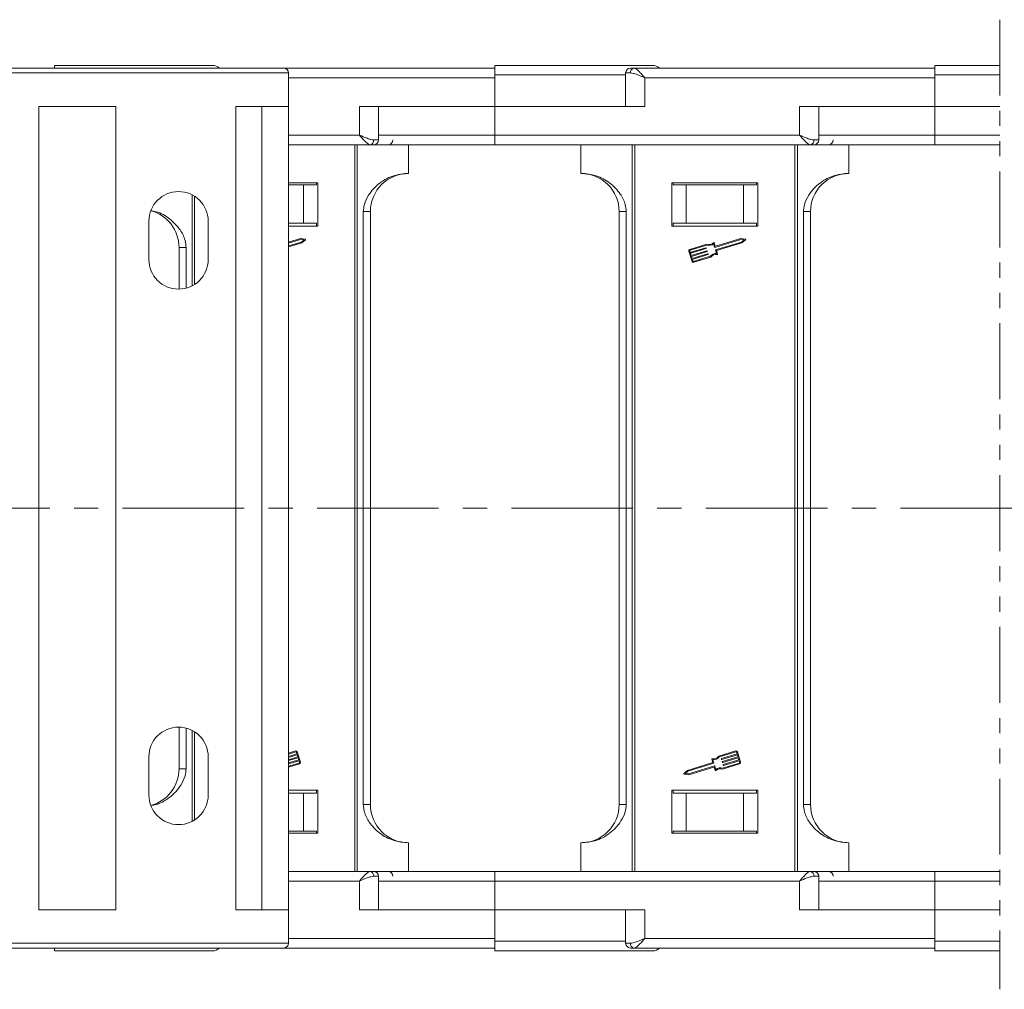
# Model space of a CAD drawing. Header units: millimetres. Extents: x 3104 to 4027, y -212 to 440.
# Tile 10 of 39: x 3598 to 3700, y -52 to 49. Entities that reach past the tile are written whole.
import ezdxf

# ---------------------------------------------------------------- set-up
doc = ezdxf.new("R2010")
doc.units = ezdxf.units.MM
doc.linetypes.add('CENTERX2', pattern=[20.32, 12.7, -2.54, 2.54, -2.54])
doc.linetypes.add('PHANTOM2', pattern=[31.75, 15.875, -3.175, 3.175, -3.175, 3.175, -3.175])

msp = doc.modelspace()

# ---------------------------------------------------------------- linework, layer by layer
at = {"color": 3, "linetype": 'PHANTOM2', "lineweight": 9, "ltscale": 0.5}
msp.add_line((3699.973, 49.082), (3699.968, -52.314), dxfattribs=at)
at = {"color": 7, "linetype": 'Continuous', "lineweight": 15}
for p, q in [((3625.145, 44.007), (3584.998, 44.007)), ((3584.998, 43.507), (3625.645, 43.507)), ((3647.195, 44.007), (3625.145, 44.007)), ((3625.645, 40.007), (3625.645, 43.507)), ((3647.195, 43.307), (3647.195, 43.007)), ((3660.871, 43.307), (3647.195, 43.307)), ((3660.871, 43.507), (3660.871, 40.007)), ((3661.381, 43.507), (3660.871, 43.507)), ((3693.195, 44.007), (3661.753, 44.007)), ((3693.195, 43.307), (3693.195, 43.007)), ((3699.972, 43.307), (3693.195, 43.307)), ((3625.645, 43.007), (3647.195, 43.007)), ((3647.195, 43.007), (3647.195, 40.007)), ((3662.871, 40.007), (3662.871, 43.007)), ((3662.871, 43.007), (3693.195, 43.007)), ((3693.195, 43.007), (3693.195, 40.007)), ((3599.551, 40.007), (3599.551, -1.993)), ((3607.58, 40.007), (3599.551, 40.007)), ((3607.58, -1.993), (3607.58, 40.007)), ((3625.645, 40.007), (3620.125, 40.007)), ((3620.125, 40.007), (3620.125, -1.993)), ((3622.835, -1.993), (3622.835, 40.007)), ((3625.645, -1.993), (3625.645, 40.007)), ((3647.195, 40.007), (3633.05, 40.007)), ((3633.05, 40.007), (3633.05, 37.007)), ((3635.05, 36.507), (3635.05, 40.007)), ((3647.195, 37.007), (3647.195, 40.007)), ((3647.195, 40.007), (3662.871, 40.007)), ((3679.05, 40.007), (3679.05, 37.007)), ((3693.195, 40.007), (3679.05, 40.007)), ((3681.05, 36.507), (3681.05, 40.007)), ((3693.195, 37.007), (3693.195, 40.007)), ((3693.195, 40.007), (3699.972, 40.007)), ((3633.05, 37.007), (3625.645, 37.007)), ((3635.05, 36.507), (3634.541, 36.507)), ((3647.195, 37.007), (3635.05, 37.007)), ((3679.05, 37.007), (3647.195, 37.007)), ((3647.195, 36.007), (3647.195, 37.007)), ((3681.05, 36.507), (3680.541, 36.507)), ((3693.195, 37.007), (3681.05, 37.007)), ((3699.972, 37.007), (3693.195, 37.007)), ((3693.195, 36.007), (3693.195, 37.007)), ((3634.168, 36.007), (3625.645, 36.007)), ((3632.561, 36.007), (3632.561, -1.993)), ((3632.824, -1.993), (3632.824, 36.007)), ((3634.304, 36.007), (3638.195, 36.007)), ((3638.195, 36.007), (3638.195, 33.007)), ((3680.168, 36.007), (3647.195, 36.007)), ((3656.195, 33.007), (3656.195, 36.007)), ((3661.566, 36.007), (3661.566, -1.993)), ((3661.829, -1.993), (3661.829, 36.007)), ((3678.561, 36.007), (3678.561, -1.993)), ((3678.824, -1.993), (3678.824, 36.007)), ((3680.304, 36.007), (3684.195, 36.007)), ((3684.195, 36.007), (3684.195, 33.007)), ((3699.972, 36.007), (3693.195, 36.007)), ((3628.695, 32.007), (3625.645, 32.007)), ((3628.546, 32.007), (3628.546, 31.807)), ((3628.695, 27.507), (3628.695, 32.007)), ((3674.695, 32.007), (3665.695, 32.007)), ((3665.695, 32.007), (3665.695, 27.507)), ((3665.844, 31.807), (3665.844, 32.007)), ((3674.546, 32.007), (3674.546, 31.807)), ((3674.695, 27.507), (3674.695, 32.007)), ((3627.195, 31.807), (3625.645, 31.807)), ((3627.195, 27.807), (3627.195, 31.807)), ((3627.195, 31.807), (3628.546, 31.807)), ((3665.844, 31.807), (3667.195, 31.807)), ((3667.195, 31.807), (3667.195, 27.807)), ((3673.195, 31.807), (3667.195, 31.807)), ((3673.195, 27.807), (3673.195, 31.807)), ((3673.195, 31.807), (3674.546, 31.807)), ((3615.566, 30.762), (3615.566, 21.252)), ((3615.829, 21.404), (3615.829, 30.61)), ((3633.457, 29.007), (3633.457, -1.993)), ((3634.195, 29.007), (3633.457, 29.007)), ((3634.195, -1.993), (3634.195, 29.007)), ((3660.934, 29.007), (3660.195, 29.007)), ((3660.195, 29.007), (3660.195, -1.993)), ((3660.934, -1.993), (3660.934, 29.007)), ((3679.457, 29.007), (3679.457, -1.993)), ((3680.195, 29.007), (3679.457, 29.007)), ((3680.195, -1.993), (3680.195, 29.007)), ((3611.045, 28.007), (3611.045, 24.007)), ((3617.245, 24.007), (3617.245, 28.007)), ((3627.195, 27.807), (3625.645, 27.807)), ((3628.546, 27.807), (3627.195, 27.807)), ((3628.546, 27.507), (3628.546, 27.807)), ((3667.195, 27.807), (3665.844, 27.807)), ((3665.844, 27.807), (3665.844, 27.507)), ((3673.195, 27.807), (3667.195, 27.807)), ((3674.546, 27.807), (3673.195, 27.807)), ((3674.546, 27.507), (3674.546, 27.807)), ((3625.645, 27.507), (3628.695, 27.507)), ((3665.695, 27.507), (3674.695, 27.507)), ((3626.894, 26.195), (3625.645, 25.815)), ((3626.903, 26.1), (3625.645, 25.717)), ((3625.645, 25.423), (3626.985, 25.83)), ((3625.645, 25.324), (3627.03, 25.746)), ((3627.381, 26.143), (3626.894, 26.195)), ((3627.261, 26.062), (3626.903, 26.1)), ((3626.985, 25.83), (3627.261, 26.062)), ((3627.03, 25.746), (3627.406, 26.061)), ((3670.129, 25.734), (3670.228, 25.409)), ((3672.903, 26.1), (3670.195, 25.276)), ((3672.894, 26.195), (3670.258, 25.393)), ((3670.277, 25.006), (3672.985, 25.83)), ((3670.372, 24.937), (3673.03, 25.746)), ((3673.381, 26.143), (3672.894, 26.195)), ((3673.261, 26.062), (3672.903, 26.1)), ((3672.985, 25.83), (3673.261, 26.062)), ((3673.03, 25.746), (3673.406, 26.061)), ((3614.934, 25.257), (3614.195, 25.257)), ((3614.195, 25.257), (3614.195, 20.907)), ((3614.934, 21.009), (3614.934, 25.257)), ((3667.479, 24.891), (3667.808, 23.812)), ((3667.569, 24.918), (3667.624, 24.739)), ((3669.355, 25.609), (3667.573, 25.067)), ((3669.355, 25.511), (3667.6, 24.977)), ((3667.624, 24.739), (3669.253, 25.235)), ((3669.28, 25.145), (3667.651, 24.649)), ((3667.72, 24.424), (3669.349, 24.92)), ((3669.376, 24.83), (3667.747, 24.334)), ((3669.282, 25.219), (3669.296, 25.174)), ((3669.378, 24.904), (3669.392, 24.859)), ((3670.166, 25.291), (3670.06, 25.639)), ((3670.367, 24.629), (3670.261, 24.977)), ((3670.478, 24.589), (3670.372, 24.937)), ((3667.651, 24.649), (3667.72, 24.424)), ((3667.747, 24.334), (3667.815, 24.109)), ((3667.815, 24.109), (3669.444, 24.605)), ((3669.472, 24.515), (3667.843, 24.02)), ((3667.843, 24.02), (3667.897, 23.84)), ((3667.956, 23.809), (3669.71, 24.343)), ((3667.983, 23.719), (3669.766, 24.261)), ((3669.474, 24.59), (3669.487, 24.545)), ((3599.551, -1.993), (3599.551, -43.993)), ((3607.58, -43.993), (3607.58, -1.993)), ((3620.125, -1.993), (3620.125, -43.993)), ((3622.835, -43.993), (3622.835, -1.993)), ((3625.645, -43.993), (3625.645, -1.993)), ((3632.561, -1.993), (3632.561, -39.993)), ((3632.824, -39.993), (3632.824, -1.993)), ((3633.457, -1.993), (3633.457, -32.993)), ((3634.195, -32.993), (3634.195, -1.993)), ((3660.195, -1.993), (3660.195, -32.993)), ((3660.934, -32.993), (3660.934, -1.993)), ((3661.566, -1.993), (3661.566, -39.993)), ((3661.829, -39.993), (3661.829, -1.993)), ((3678.561, -1.993), (3678.561, -39.993)), ((3678.824, -39.993), (3678.824, -1.993)), ((3679.457, -1.993), (3679.457, -32.993)), ((3680.195, -32.993), (3680.195, -1.993)), ((3614.195, -24.893), (3614.195, -29.243)), ((3614.934, -29.243), (3614.934, -24.995)), ((3615.566, -25.238), (3615.566, -34.748)), ((3615.829, -34.596), (3615.829, -25.39)), ((3626.377, -27.392), (3625.645, -27.615)), ((3626.405, -27.482), (3625.645, -27.713)), ((3625.645, -27.959), (3626.518, -27.693)), ((3626.545, -27.783), (3625.645, -28.057)), ((3626.518, -27.693), (3626.463, -27.514)), ((3626.614, -28.008), (3626.545, -27.783)), ((3626.881, -28.565), (3626.553, -27.486)), ((3672.377, -27.392), (3670.595, -27.935)), ((3672.405, -27.482), (3670.65, -28.016)), ((3670.889, -28.189), (3672.518, -27.693)), ((3672.545, -27.783), (3670.916, -28.279)), ((3672.518, -27.693), (3672.463, -27.514)), ((3672.614, -28.008), (3672.545, -27.783)), ((3672.881, -28.565), (3672.553, -27.486)), ((3611.045, -27.993), (3611.045, -31.993)), ((3617.245, -31.993), (3617.245, -27.993)), ((3625.645, -28.303), (3626.614, -28.008)), ((3626.641, -28.098), (3625.645, -28.401)), ((3625.645, -28.646), (3626.71, -28.323)), ((3626.737, -28.412), (3625.645, -28.745)), ((3625.645, -28.99), (3626.76, -28.651)), ((3625.645, -29.088), (3626.788, -28.741)), ((3626.71, -28.323), (3626.641, -28.098)), ((3626.792, -28.592), (3626.737, -28.412)), ((3669.989, -28.61), (3667.33, -29.42)), ((3670.084, -28.68), (3667.376, -29.504)), ((3669.883, -28.263), (3669.989, -28.61)), ((3669.994, -28.303), (3670.099, -28.651)), ((3670.887, -28.263), (3670.873, -28.218)), ((3670.983, -28.578), (3670.969, -28.533)), ((3670.985, -28.504), (3672.614, -28.008)), ((3671.005, -29.283), (3672.788, -28.741)), ((3671.006, -29.185), (3672.76, -28.651)), ((3672.641, -28.098), (3671.012, -28.594)), ((3671.08, -28.818), (3672.71, -28.323)), ((3672.737, -28.412), (3671.108, -28.908)), ((3672.71, -28.323), (3672.641, -28.098)), ((3672.792, -28.592), (3672.737, -28.412)), ((3614.195, -29.243), (3614.934, -29.243)), ((3667.33, -29.42), (3666.955, -29.734)), ((3666.98, -29.817), (3667.467, -29.869)), ((3667.376, -29.504), (3667.1, -29.735)), ((3667.1, -29.735), (3667.458, -29.774)), ((3667.458, -29.774), (3670.166, -28.949)), ((3667.467, -29.869), (3670.103, -29.067)), ((3670.232, -29.408), (3670.133, -29.082)), ((3670.195, -28.965), (3670.301, -29.313)), ((3671.079, -28.893), (3671.065, -28.848)), ((3628.695, -31.493), (3625.645, -31.493)), ((3627.195, -31.793), (3625.645, -31.793)), ((3627.195, -35.793), (3627.195, -31.793)), ((3627.195, -31.793), (3628.546, -31.793)), ((3628.546, -31.793), (3628.546, -31.493)), ((3628.695, -35.993), (3628.695, -31.493)), ((3674.695, -31.493), (3665.695, -31.493)), ((3665.695, -31.493), (3665.695, -35.993)), ((3665.844, -31.493), (3665.844, -31.793)), ((3665.844, -31.793), (3667.195, -31.793)), ((3667.195, -31.793), (3667.195, -35.793)), ((3673.195, -31.793), (3667.195, -31.793)), ((3673.195, -35.793), (3673.195, -31.793)), ((3673.195, -31.793), (3674.546, -31.793)), ((3674.546, -31.793), (3674.546, -31.493)), ((3674.695, -35.993), (3674.695, -31.493)), ((3634.195, -32.993), (3633.457, -32.993)), ((3660.195, -32.993), (3660.934, -32.993)), ((3680.195, -32.993), (3679.457, -32.993)), ((3625.645, -35.793), (3627.195, -35.793)), ((3625.645, -35.993), (3628.695, -35.993)), ((3628.546, -35.793), (3627.195, -35.793)), ((3628.546, -35.793), (3628.546, -35.993)), ((3665.695, -35.993), (3674.695, -35.993)), ((3665.844, -35.793), (3667.195, -35.793)), ((3665.844, -35.993), (3665.844, -35.793)), ((3667.195, -35.793), (3673.195, -35.793)), ((3674.546, -35.793), (3673.195, -35.793)), ((3674.546, -35.793), (3674.546, -35.993)), ((3638.195, -39.993), (3638.195, -36.993)), ((3656.195, -39.993), (3656.195, -36.993)), ((3684.195, -39.993), (3684.195, -36.993)), ((3625.645, -39.993), (3634.168, -39.993)), ((3634.168, -39.993), (3638.195, -39.993)), ((3647.195, -40.993), (3647.195, -39.993)), ((3647.195, -39.993), (3680.168, -39.993)), ((3680.168, -39.993), (3684.195, -39.993)), ((3693.195, -40.993), (3693.195, -39.993)), ((3693.195, -39.993), (3699.969, -39.993)), ((3625.645, -40.993), (3633.05, -40.993)), ((3633.05, -40.993), (3633.05, -43.993)), ((3634.541, -40.493), (3635.05, -40.493)), ((3635.05, -43.993), (3635.05, -40.493)), ((3635.05, -40.993), (3647.195, -40.993)), ((3647.195, -40.993), (3679.05, -40.993)), ((3647.195, -43.993), (3647.195, -40.993)), ((3679.05, -40.993), (3679.05, -43.993)), ((3680.541, -40.493), (3681.05, -40.493)), ((3681.05, -43.993), (3681.05, -40.493)), ((3681.05, -40.993), (3693.195, -40.993)), ((3693.195, -43.993), (3693.195, -40.993)), ((3693.195, -40.993), (3699.969, -40.993)), ((3599.551, -43.993), (3607.58, -43.993)), ((3620.125, -43.993), (3625.645, -43.993)), ((3625.645, -47.493), (3625.645, -43.993)), ((3633.05, -43.993), (3647.195, -43.993)), ((3647.195, -43.993), (3647.195, -46.993)), ((3662.871, -43.993), (3647.195, -43.993)), ((3660.871, -43.993), (3660.871, -47.493)), ((3662.871, -46.993), (3662.871, -43.993)), ((3679.05, -43.993), (3693.195, -43.993)), ((3693.195, -43.993), (3693.195, -46.993)), ((3699.968, -43.993), (3693.195, -43.993)), ((3647.195, -46.993), (3625.645, -46.993)), ((3647.195, -46.993), (3647.195, -47.293)), ((3647.195, -47.293), (3660.871, -47.293)), ((3693.195, -46.993), (3662.871, -46.993)), ((3693.195, -46.993), (3693.195, -47.293)), ((3693.195, -47.293), (3699.968, -47.293)), ((3625.645, -47.493), (3584.998, -47.493)), ((3584.998, -47.993), (3625.145, -47.993)), ((3625.145, -47.993), (3647.195, -47.993)), ((3660.871, -47.493), (3661.381, -47.493)), ((3661.753, -47.993), (3693.195, -47.993))]:
    msp.add_line(p, q, dxfattribs=at)
at = {"color": 1, "linetype": 'CENTERX2', "lineweight": 13}
msp.add_line((3905.48, -1.993), (3394.299, -1.993), dxfattribs=at)
at = {"color": 7, "linetype": 'Continuous', "lineweight": 15}
for centre, radius, start, end in [((3617.695, 43.307), 1, 44.87138, 90), ((3663.695, 43.307), 1, 44.87138, 90), ((3625.145, 43.507), 0.5, 0, 90), ((3661.371, 43.507), 0.5, 90, 180), ((3661.828, 43.562), 0.451, 99.5202, 187.08135), ((3634.093, 36.451), 0.451, 279.5202, 7.08135), ((3634.55, 36.507), 0.5, 270, 0), ((3636.056, 36.507), 0.5, 270, 0), ((3680.093, 36.451), 0.451, 279.5202, 7.08135), ((3680.55, 36.507), 0.5, 270, 0), ((3682.056, 36.507), 0.5, 270, 0), ((3638.195, 29.007), 4, 90, 180), ((3656.195, 29.007), 4, 0, 90), ((3684.195, 29.007), 4, 90, 180), ((3614.145, 28.007), 3.1, 0, 180), ((3610.195, 25.257), 4, 0, 74.70398), ((3627.376, 26.097), 0.047, 309.95116, 83.90824), ((3669.581, 26.27), 0.698, 251.11204, 312.44471), ((3670.084, 25.72), 0.047, 16.9297, 132.44471), ((3673.376, 26.097), 0.047, 309.95116, 83.90824), ((3667.614, 24.932), 0.141, 106.9297, 196.9297), ((3667.614, 24.932), 0.047, 106.9297, 196.9297), ((3669.26, 25.212), 0.0235, 16.9297, 106.9297), ((3669.273, 25.167), 0.0235, 286.9297, 16.9297), ((3669.356, 24.897), 0.0235, 16.9297, 106.9297), ((3669.581, 26.27), 0.792, 253.37041, 307.16635), ((3669.369, 24.853), 0.0235, 286.9297, 16.9297), ((3670.188, 25.298), 0.0235, 196.9297, 286.9297), ((3670.251, 25.415), 0.0235, 196.9297, 286.9297), ((3670.284, 24.984), 0.0235, 106.9297, 196.9297), ((3614.145, 24.007), 3.1, 180, 0), ((3667.942, 23.854), 0.141, 196.9297, 286.9297), ((3667.942, 23.854), 0.047, 196.9297, 286.9297), ((3669.451, 24.583), 0.0235, 16.9297, 106.9297), ((3669.465, 24.538), 0.0235, 286.9297, 16.9297), ((3670.322, 23.839), 0.792, 86.69305, 140.48899), ((3670.322, 23.839), 0.698, 81.41469, 142.74736), ((3670.433, 24.575), 0.047, 261.41469, 16.9297), ((3614.145, -27.993), 3.1, 0, 180), ((3626.418, -27.527), 0.141, 16.9297, 106.9297), ((3626.418, -27.527), 0.047, 16.9297, 106.9297), ((3672.418, -27.527), 0.141, 16.9297, 106.9297), ((3672.418, -27.527), 0.047, 16.9297, 106.9297), ((3626.747, -28.606), 0.047, 286.9297, 16.9297), ((3626.747, -28.606), 0.141, 286.9297, 16.9297), ((3669.928, -28.249), 0.047, 81.41469, 196.9297), ((3670.039, -27.512), 0.698, 261.41469, 322.74736), ((3670.039, -27.512), 0.792, 266.69305, 320.48899), ((3670.077, -28.657), 0.0235, 286.9297, 16.9297), ((3670.896, -28.212), 0.0235, 106.9297, 196.9297), ((3670.909, -28.257), 0.0235, 196.9297, 286.9297), ((3670.992, -28.526), 0.0235, 106.9297, 196.9297), ((3671.005, -28.571), 0.0235, 196.9297, 286.9297), ((3672.747, -28.606), 0.047, 286.9297, 16.9297), ((3672.747, -28.606), 0.141, 286.9297, 16.9297), ((3610.195, -29.243), 4, 285.29602, 0), ((3666.985, -29.77), 0.047, 129.95116, 263.90824), ((3670.11, -29.089), 0.0235, 16.9297, 106.9297), ((3670.173, -28.972), 0.0235, 16.9297, 106.9297), ((3670.276, -29.394), 0.047, 196.9297, 312.44471), ((3670.779, -29.944), 0.792, 73.37041, 127.16635), ((3670.779, -29.944), 0.698, 71.11204, 132.44471), ((3671.087, -28.841), 0.0235, 106.9297, 196.9297), ((3671.101, -28.886), 0.0235, 196.9297, 286.9297), ((3614.145, -31.993), 3.1, 180, 0), ((3638.195, -32.993), 4, 180, 270), ((3656.195, -32.993), 4, 270, 0), ((3684.195, -32.993), 4, 180, 270), ((3634.093, -40.438), 0.451, 352.91869, 80.47981), ((3634.55, -40.493), 0.5, 0, 90), ((3636.056, -40.493), 0.5, 0, 90), ((3680.093, -40.438), 0.451, 352.91869, 80.47981), ((3680.55, -40.493), 0.5, 0, 90), ((3682.056, -40.493), 0.5, 0, 90), ((3617.695, -47.293), 1, 270, 315.47936), ((3625.145, -47.493), 0.5, 270, 0), ((3661.371, -47.493), 0.5, 180, 270), ((3661.828, -47.549), 0.451, 172.91869, 260.47981), ((3663.695, -47.293), 1, 270, 315.47936)]:
    msp.add_arc(centre, radius, start, end, dxfattribs=at)
for points, knots in [([(3617.695, 44.307), (3617.642, 44.307), (3617.531, 44.307), (3616.613, 44.307), (3615.091, 44.307), (3612.945, 44.307), (3610.307, 44.307), (3607.35, 44.307), (3604.274, 44.307), (3602.201, 44.307), (3601.195, 44.307)], [0, 0, 0, 0, 0.11651603, 0.24001133, 0.36864081, 0.5, 0.63135919, 0.75998867, 0.88348397, 1, 1, 1, 1]), ([(3601.195, 44.307), (3601.195, 44.295), (3601.195, 44.271), (3601.195, 44.149), (3601.195, 44.035), (3601.195, 44.007)], [0, 0, 0, 0, 0.4305786, 0.8611572, 1, 1, 1, 1]), ([(3663.695, 44.307), (3663.642, 44.307), (3663.531, 44.307), (3662.613, 44.307), (3661.091, 44.307), (3658.945, 44.307), (3656.307, 44.307), (3653.35, 44.307), (3650.274, 44.307), (3648.201, 44.307), (3647.195, 44.307)], [0, 0, 0, 0, 0.116516, 0.2400113, 0.3686408, 0.5, 0.6313592, 0.7599887, 0.883484, 1, 1, 1, 1]), ([(3647.195, 44.307), (3647.195, 44.296), (3647.195, 44.274), (3647.195, 44.101), (3647.195, 43.848), (3647.195, 43.566), (3647.195, 43.381), (3647.195, 43.307)], [0, 0, 0, 0, 0.2146939, 0.4293877, 0.6440816, 0.8587754, 1, 1, 1, 1]), ([(3699.972, 44.307), (3699.74, 44.307), (3698.522, 44.307), (3696.274, 44.307), (3694.201, 44.307), (3693.195, 44.307)], [0.73050707, 0.73050707, 0.73050707, 0.73050707, 0.75998867, 0.88348397, 1, 1, 1, 1]), ([(3693.195, 44.307), (3693.195, 44.296), (3693.195, 44.274), (3693.195, 44.101), (3693.195, 43.848), (3693.195, 43.566), (3693.195, 43.381), (3693.195, 43.307)], [0, 0, 0, 0, 0.2146939, 0.4293877, 0.6440816, 0.8587754, 1, 1, 1, 1]), ([(3662.871, 43.007), (3662.602, 43.123), (3662.183, 43.304), (3661.685, 43.475), (3661.475, 43.497), (3661.381, 43.507)], [0, 0, 0, 0, 0.4984129, 0.772928, 1, 1, 1, 1]), ([(3661.753, 44.007), (3661.821, 43.99), (3661.965, 43.954), (3662.244, 43.704), (3662.554, 43.374), (3662.765, 43.129), (3662.871, 43.007)], [0, 0, 0, 0, 0.23435025, 0.49819532, 0.74886904, 1, 1, 1, 1]), ([(3633.05, 37.007), (3633.32, 36.891), (3633.738, 36.71), (3634.236, 36.538), (3634.446, 36.517), (3634.541, 36.507)], [0, 0, 0, 0, 0.4984129, 0.772928, 1, 1, 1, 1]), ([(3634.168, 36.007), (3634.1, 36.024), (3633.956, 36.06), (3633.677, 36.31), (3633.368, 36.639), (3633.156, 36.884), (3633.05, 37.007)], [0, 0, 0, 0, 0.2343503, 0.4981953, 0.748869, 1, 1, 1, 1]), ([(3679.05, 37.007), (3679.32, 36.891), (3679.738, 36.71), (3680.236, 36.538), (3680.446, 36.517), (3680.541, 36.507)], [0, 0, 0, 0, 0.4984129, 0.772928, 1, 1, 1, 1]), ([(3680.168, 36.007), (3680.1, 36.024), (3679.956, 36.06), (3679.677, 36.31), (3679.368, 36.639), (3679.156, 36.884), (3679.05, 37.007)], [0, 0, 0, 0, 0.2343503, 0.4981953, 0.748869, 1, 1, 1, 1]), ([(3634.437, 36.007), (3634.431, 36.007), (3634.388, 36.007), (3634.27, 36.007), (3634.168, 36.007)], [0, 0, 0, 0, 0.142198, 1, 1, 1, 1]), ([(3647.195, 36.007), (3646.189, 36.007), (3644.117, 36.007), (3641.035, 36.007), (3638.106, 36.007), (3635.962, 36.007), (3635.027, 36.007), (3634.787, 36.007)], [0, 0, 0, 0, 0.2136251, 0.4400463, 0.6758807, 0.9167199, 1, 1, 1, 1]), ([(3680.437, 36.007), (3680.431, 36.007), (3680.388, 36.007), (3680.27, 36.007), (3680.168, 36.007)], [0, 0, 0, 0, 0.142198, 1, 1, 1, 1]), ([(3693.195, 36.007), (3692.189, 36.007), (3690.117, 36.007), (3687.034, 36.007), (3684.108, 36.007), (3681.999, 36.007), (3681.093, 36.007), (3680.883, 36.007)], [0, 0, 0, 0, 0.2159732, 0.44488312, 0.68330972, 0.92679607, 1, 1, 1, 1]), ([(3638.195, 33.007), (3637.706, 32.965), (3636.638, 32.873), (3635.136, 32.087), (3634.08, 30.962), (3633.537, 29.87), (3633.48, 29.259), (3633.457, 29.007)], [0, 0, 0, 0, 0.21916195, 0.47916588, 0.7354888, 0.89061703, 1, 1, 1, 1]), ([(3660.934, 29.007), (3660.91, 29.26), (3660.848, 29.917), (3660.28, 30.999), (3659.256, 32.064), (3657.812, 32.853), (3656.739, 32.955), (3656.195, 33.007)], [0, 0, 0, 0, 0.1096723, 0.2846477, 0.5192481, 0.7563203, 1, 1, 1, 1]), ([(3684.195, 33.007), (3683.706, 32.965), (3682.638, 32.873), (3681.136, 32.087), (3680.08, 30.962), (3679.537, 29.87), (3679.48, 29.259), (3679.457, 29.007)], [0, 0, 0, 0, 0.219162, 0.4791659, 0.7354888, 0.890617, 1, 1, 1, 1]), ([(3614.934, 25.257), (3614.91, 25.51), (3614.848, 26.167), (3614.281, 27.252), (3613.252, 28.299), (3612.145, 28.969), (3611.435, 29.059), (3611.25, 29.083)], [0, 0, 0, 0, 0.13058342, 0.33892111, 0.61825252, 0.90052692, 1, 1, 1, 1]), ([(3611.267, -33.084), (3611.393, -33.069), (3612.094, -32.983), (3613.25, -32.303), (3614.311, -31.201), (3614.853, -30.106), (3614.91, -29.495), (3614.934, -29.243)], [0, 0, 0, 0, 0.0678379, 0.3782298, 0.6842273, 0.8694189, 1, 1, 1, 1]), ([(3633.457, -32.993), (3633.48, -33.246), (3633.542, -33.903), (3634.11, -34.985), (3635.134, -36.05), (3636.578, -36.839), (3637.651, -36.941), (3638.195, -36.993)], [0, 0, 0, 0, 0.1096723, 0.2846477, 0.5192481, 0.7563203, 1, 1, 1, 1]), ([(3656.195, -36.993), (3656.684, -36.951), (3657.752, -36.859), (3659.254, -36.073), (3660.31, -34.948), (3660.853, -33.856), (3660.91, -33.246), (3660.934, -32.993)], [0, 0, 0, 0, 0.219162, 0.4791659, 0.7354888, 0.890617, 1, 1, 1, 1]), ([(3679.457, -32.993), (3679.48, -33.246), (3679.542, -33.903), (3680.11, -34.985), (3681.134, -36.05), (3682.578, -36.839), (3683.651, -36.941), (3684.195, -36.993)], [0, 0, 0, 0, 0.1096723, 0.2846477, 0.5192481, 0.7563203, 1, 1, 1, 1]), ([(3633.05, -40.993), (3633.156, -40.871), (3633.368, -40.626), (3633.677, -40.296), (3633.956, -40.046), (3634.1, -40.01), (3634.168, -39.993)], [0, 0, 0, 0, 0.2511309, 0.5018046, 0.7656407, 1, 1, 1, 1]), ([(3634.168, -39.993), (3634.272, -39.993), (3634.38, -39.993), (3634.42, -39.993), (3634.422, -39.993)], [0, 0, 0, 0, 0.957912, 1, 1, 1, 1]), ([(3634.772, -39.993), (3635.017, -39.993), (3635.957, -39.993), (3638.106, -39.993), (3641.035, -39.993), (3644.117, -39.993), (3646.189, -39.993), (3647.195, -39.993)], [0, 0, 0, 0, 0.0847706, 0.3252182, 0.5606691, 0.7867222, 1, 1, 1, 1]), ([(3679.05, -40.993), (3679.156, -40.871), (3679.368, -40.626), (3679.677, -40.296), (3679.956, -40.046), (3680.1, -40.01), (3680.168, -39.993)], [0, 0, 0, 0, 0.2511309, 0.5018046, 0.7656407, 1, 1, 1, 1]), ([(3680.168, -39.993), (3680.272, -39.993), (3680.38, -39.993), (3680.42, -39.993), (3680.422, -39.993)], [0, 0, 0, 0, 0.957912, 1, 1, 1, 1]), ([(3680.772, -39.993), (3681.017, -39.993), (3681.957, -39.993), (3684.106, -39.993), (3687.035, -39.993), (3690.117, -39.993), (3692.189, -39.993), (3693.195, -39.993)], [0, 0, 0, 0, 0.08477059, 0.32521817, 0.56066914, 0.7867222, 1, 1, 1, 1]), ([(3634.541, -40.493), (3634.446, -40.503), (3634.236, -40.525), (3633.738, -40.696), (3633.32, -40.877), (3633.05, -40.993)], [0, 0, 0, 0, 0.2270634, 0.5015869, 1, 1, 1, 1]), ([(3680.541, -40.493), (3680.446, -40.503), (3680.236, -40.525), (3679.738, -40.696), (3679.32, -40.877), (3679.05, -40.993)], [0, 0, 0, 0, 0.2270634, 0.5015869, 1, 1, 1, 1]), ([(3647.195, -47.293), (3647.195, -47.405), (3647.195, -47.63), (3647.195, -47.93), (3647.195, -48.156), (3647.195, -48.276), (3647.195, -48.288), (3647.195, -48.293)], [0, 0, 0, 0, 0.2146939, 0.4293877, 0.6440816, 0.8587754, 1, 1, 1, 1]), ([(3661.381, -47.493), (3661.475, -47.483), (3661.685, -47.462), (3662.183, -47.29), (3662.602, -47.109), (3662.871, -46.993)], [0, 0, 0, 0, 0.2270634, 0.5015869, 1, 1, 1, 1]), ([(3662.871, -46.993), (3662.765, -47.116), (3662.554, -47.361), (3662.244, -47.69), (3661.965, -47.94), (3661.821, -47.976), (3661.753, -47.993)], [0, 0, 0, 0, 0.25113093, 0.50180461, 0.76564074, 1, 1, 1, 1]), ([(3693.195, -47.293), (3693.195, -47.405), (3693.195, -47.63), (3693.195, -47.93), (3693.195, -48.156), (3693.195, -48.276), (3693.195, -48.288), (3693.195, -48.293)], [0, 0, 0, 0, 0.2146939, 0.4293877, 0.6440816, 0.8587754, 1, 1, 1, 1]), ([(3601.195, -47.993), (3601.195, -48.046), (3601.195, -48.178), (3601.195, -48.275), (3601.195, -48.288), (3601.195, -48.293)], [0, 0, 0, 0, 0.2855824, 0.7165269, 1, 1, 1, 1]), ([(3601.195, -48.293), (3602.201, -48.293), (3604.274, -48.293), (3607.35, -48.293), (3610.307, -48.293), (3612.945, -48.293), (3615.091, -48.293), (3616.613, -48.293), (3617.531, -48.293), (3617.642, -48.293), (3617.695, -48.293)], [0, 0, 0, 0, 0.11651603, 0.24001133, 0.36864081, 0.5, 0.63135919, 0.75998867, 0.88348397, 1, 1, 1, 1]), ([(3647.195, -48.293), (3648.201, -48.293), (3650.274, -48.293), (3653.35, -48.293), (3656.307, -48.293), (3658.945, -48.293), (3661.091, -48.293), (3662.613, -48.293), (3663.531, -48.293), (3663.642, -48.293), (3663.695, -48.293)], [0, 0, 0, 0, 0.116516, 0.2400113, 0.3686408, 0.5, 0.6313592, 0.7599887, 0.883484, 1, 1, 1, 1]), ([(3693.195, -48.293), (3694.201, -48.293), (3696.274, -48.293), (3698.521, -48.293), (3699.737, -48.293), (3699.968, -48.293)], [0, 0, 0, 0, 0.11651603, 0.24001133, 0.26931548, 0.26931548, 0.26931548, 0.26931548])]:
    msp.add_open_spline(points, degree=3, knots=knots, dxfattribs=at)
for points in [[(3661.753, 44.007), (3661.643, 44.007), (3661.424, 44.007), (3661.389, 44.007), (3661.371, 44.007)], [(3661.371, -47.993), (3661.389, -47.993), (3661.424, -47.993), (3661.643, -47.993), (3661.753, -47.993)]]:
    msp.add_open_spline(points, degree=3, dxfattribs=at)

doc.saveas('drawing.dxf')
